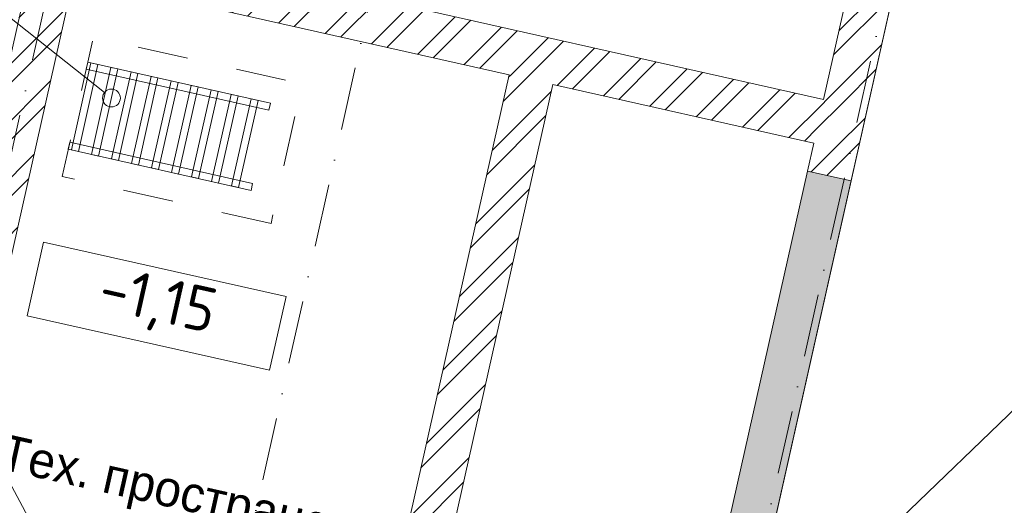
# Model space of a CAD drawing. Header units: millimetres. Extents: x -7218036 to -6936053, y 6003644 to 6210136.
# Tile 65 of 65: x -7195219 to -7189701, y 6149836 to 6152555. Entities that reach past the tile are written whole.
import ezdxf
from ezdxf.enums import TextEntityAlignment as Align

# ---------------------------------------------------------------- set-up
doc = ezdxf.new("R2010")
doc.units = ezdxf.units.MM
doc.header["$MEASUREMENT"] = 0
doc.linetypes.add('Штриховая', pattern=[564.444447, 282.222223, -282.222223])
doc.linetypes.add('Штрихпунктирная', pattern=[670.277762, 352.777767, -176.388884, 0, -141.111112])
for name, color, linetype, lineweight in [('0_Ном._пера__1', 7, 'Continuous', 0), ('0_Ном._пера__120', 7, 'Continuous', 0), ('АР-Лотки_Ном._пера__120', 7, 'Continuous', 0), ('АР-Отметки высот_новые.АР_Ном._пера__120', 7, 'Continuous', 0), ('АР-Стены_внешние_.АР_Ном._пера__1', 7, 'Continuous', 0), ('АР-Стены_внутренние_пилоны.АР_Ном._пера__1', 7, 'Continuous', 5), ('АР-Стены_Перегородки_межквартирные_200.АР_Ном._пера__1', 7, 'Continuous', 0), ('АР-Чертеж-Оси_Осевые размеры.АР_Ном._пера__120', 7, 'Continuous', 0), ('ИОС-Шахты и отверстия.АР_Ном._пера__1', 7, 'Continuous', 0)]:
    doc.layers.add(name, color=color, linetype=linetype, lineweight=lineweight)
for name, color, linetype in [('S - автостоянка.АР', 7, 'Continuous'), ('АР-Стены_внешние_.АР', 7, 'Continuous'), ('АР-Стены_внутренние_пилоны.АР', 7, 'Continuous'), ('АР-Стены_Перегородки_межквартирные_200.АР', 7, 'Continuous'), ('АР-Чертеж-Оси_Осевые размеры.АР', 7, 'Continuous')]:
    doc.layers.add(name, color=color, linetype=linetype)
doc.styles.add('РЎР“Р•РќР•Р\xa0РР\xa0_РЎРўРР›Р¬_1', font='GOST_Common.ttf')
doc.styles.add('РЎР“Р•РќР•Р\xa0РР\xa0_РЎРўРР›Р¬_3', font='GOTHIC.TTF')
pattern_1 = [(45, (-6566190.34, 6562677.8), (-159.099026, 159.099026), []), (45, (-6566243.37, 6562730.83), (-159.099026, 159.099026), [])]

# ---------------------------------------------------------------- blocks, each defined once
blk = doc.blocks.new('Стена_139_2', base_point=(-7190619.2, 6151958.2))
at = {"layer": 'АР-Стены_внешние_.АР', "linetype": 'Continuous', "lineweight": 0, "true_color": 0x000000}
h = blk.add_hatch(dxfattribs=at)
h.set_pattern_fill('Кирпич_01_0002', color=18, style=0, pattern_type=2)
h.set_pattern_definition(pattern_1)
h.paths.add_polyline_path([(-7190768.5, 6151863.6), (-7190469.8, 6152052.7), (-7190713.7, 6152107.5)])
h = blk.add_hatch(dxfattribs=at)
h.set_pattern_fill('Кирпич_01_0002', color=18, style=0, pattern_type=2)
h.set_pattern_definition(pattern_1)
h.paths.add_polyline_path([(-7190768.5, 6151863.6), (-7190524.6, 6151808.8), (-7190469.8, 6152052.7)])
h = blk.add_hatch(dxfattribs=at)
h.set_pattern_fill('Кирпич_01_0002', color=18, style=0, pattern_type=2)
h.set_pattern_definition(pattern_1)
h.paths.add_polyline_path([(-7190768.5, 6151863.6), (-7190803.7, 6151707), (-7190559.8, 6151652.2), (-7190524.6, 6151808.8)])
at = {"layer": 'АР-Стены_внешние_.АР_Ном._пера__1', "color": 7, "linetype": 'Continuous', "lineweight": 5, "flags": 128}
for points in [[(-7190559.8, 6151652.2), (-7190469.8, 6152052.7)], [(-7190768.5, 6151863.6), (-7190803.7, 6151707)], [(-7190559.8, 6151652.2), (-7190803.7, 6151707)]]:
    blk.add_lwpolyline(points, dxfattribs=at)
blk = doc.blocks.new('Стена_419_2', base_point=(-7190619.2, 6151958.2))
at = {"layer": 'АР-Стены_Перегородки_межквартирные_200.АР', "linetype": 'Continuous', "lineweight": 0, "true_color": 0x000000}
h = blk.add_hatch(dxfattribs=at)
h.set_pattern_fill('Кирпич_01_0002', color=18, style=0, pattern_type=2)
h.set_pattern_definition(pattern_1)
h.paths.add_polyline_path([(-7190713.7, 6152107.5), (-7196309.1, 6153364.2), (-7196363.9, 6153120.3), (-7190768.5, 6151863.6)])
at = {"layer": 'АР-Стены_Перегородки_межквартирные_200.АР_Ном._пера__1', "color": 7, "linetype": 'Continuous', "lineweight": 5, "flags": 128}
for points in [[(-7190713.7, 6152107.5), (-7196309.1, 6153364.2)], [(-7194915.2, 6152794.9), (-7192476, 6152247.1)], [(-7192232.1, 6152192.3), (-7190768.5, 6151863.6)]]:
    blk.add_lwpolyline(points, dxfattribs=at)
blk = doc.blocks.new('Стена_431_2', base_point=(-7193192.2, 6148487.9))
at = {"layer": 'АР-Стены_Перегородки_межквартирные_200.АР', "linetype": 'Continuous', "lineweight": 0, "true_color": 0x000000}
h = blk.add_hatch(dxfattribs=at)
h.set_pattern_fill('Кирпич_01_0002', color=18, style=0, pattern_type=2)
h.set_pattern_definition(pattern_1)
h.paths.add_polyline_path([(-7193042.8, 6148582.4), (-7192232.1, 6152192.3), (-7192476, 6152247.1), (-7193286.8, 6148637.2)])
at = {"layer": 'АР-Стены_Перегородки_межквартирные_200.АР_Ном._пера__1', "color": 7, "linetype": 'Continuous', "lineweight": 5, "flags": 128}
for points in [[(-7192476, 6152247.1), (-7193286.8, 6148637.2)], [(-7193042.8, 6148582.4), (-7192232.1, 6152192.3)]]:
    blk.add_lwpolyline(points, dxfattribs=at)
blk = doc.blocks.new('Стена_432_2', base_point=(-7195875.3, 6149090.5))
at = {"layer": 'АР-Стены_Перегородки_межквартирные_200.АР', "linetype": 'Continuous', "lineweight": 0, "true_color": 0x000000}
h = blk.add_hatch(dxfattribs=at)
h.set_pattern_fill('Кирпич_01_0002', color=18, style=0, pattern_type=2)
h.set_pattern_definition(pattern_1)
h.paths.add_polyline_path([(-7195726, 6149185.1), (-7194915.2, 6152794.9), (-7195159.2, 6152849.7), (-7195969.9, 6149239.8)])
at = {"layer": 'АР-Стены_Перегородки_межквартирные_200.АР_Ном._пера__1', "color": 7, "linetype": 'Continuous', "lineweight": 5, "flags": 128}
for points in [[(-7195159.2, 6152849.7), (-7195969.9, 6149239.8)], [(-7195726, 6149185.1), (-7194915.2, 6152794.9)]]:
    blk.add_lwpolyline(points, dxfattribs=at)
blk = doc.blocks.new('Стена_434_2', base_point=(-7189506, 6156914.5))
at = {"layer": 'АР-Стены_внешние_.АР', "linetype": 'Continuous', "lineweight": 0, "true_color": 0x000000}
h = blk.add_hatch(dxfattribs=at)
h.set_pattern_fill('Кирпич_01_0002', color=18, style=0, pattern_type=2)
h.set_pattern_definition(pattern_1)
h.paths.add_polyline_path([(-7189628, 6156941.9), (-7190713.7, 6152107.5), (-7190469.8, 6152052.7), (-7189384.1, 6156887.1)])
at = {"layer": 'АР-Стены_внешние_.АР_Ном._пера__1', "color": 7, "linetype": 'Continuous', "lineweight": 5, "flags": 128}
for points in [[(-7189628, 6156941.9), (-7190713.7, 6152107.5)], [(-7189384.1, 6156887.1), (-7189628, 6156941.9)], [(-7190469.8, 6152052.7), (-7189384.1, 6156887.1)]]:
    blk.add_lwpolyline(points, dxfattribs=at)
blk = doc.blocks.new('Линия_7_2', base_point=(-7197705.8, 6154489))
at = {"layer": '0_Ном._пера__120', "color": 7, "linetype": 'Continuous', "lineweight": 5}
blk.add_line((-7197705.8, 6154489), (-7194744.1, 6152147.2), dxfattribs=at)
at = {"layer": '0_Ном._пера__120', "color": 7, "linetype": 'Continuous', "lineweight": 0}
blk.add_circle((-7194704.9, 6152116.2), 50, dxfattribs=at)
blk = doc.blocks.new('Линия_9_2', base_point=(-7197705.8, 6154489))
at = {"layer": '0_Ном._пера__120', "color": 7, "linetype": 'Continuous', "lineweight": 5}
blk.add_line((-7197705.8, 6154489), (-7193975.6, 6147544.7), dxfattribs=at)
at = {"layer": '0_Ном._пера__120', "color": 7, "linetype": 'Continuous', "lineweight": 0}
blk.add_circle((-7193951.9, 6147500.6), 50, dxfattribs=at)
blk = doc.blocks.new('Стена_445_2', base_point=(-7193607.1, 6138654.8))
at = {"layer": 'АР-Стены_внутренние_пилоны.АР', "linetype": 'Continuous', "lineweight": 0, "true_color": 0x000000}
h = blk.add_hatch(dxfattribs=at)
h.set_pattern_fill('Железобетон__project__0002', color=18, style=0, pattern_type=2)
h.set_pattern_definition([(45, (-6566190.34, 6562677.8), (-84.852814, 84.852814), []), (45, (-6566232.77, 6562720.22), (-84.852814, 84.852814), [90, -30, 0, -30])])
h.paths.add_polyline_path([(-7193452.2, 6138773.8), (-7190559.8, 6151652.2), (-7190803.7, 6151707), (-7193696.2, 6138828.6)])
at = {"layer": 'АР-Стены_внутренние_пилоны.АР_Ном._пера__1', "color": 7, "linetype": 'Continuous', "lineweight": 5, "flags": 128}
for points in [[(-7190803.7, 6151707), (-7193696.2, 6138828.6)], [(-7190559.8, 6151652.2), (-7190803.7, 6151707)], [(-7193452.2, 6138773.8), (-7190559.8, 6151652.2)]]:
    blk.add_lwpolyline(points, dxfattribs=at)
blk = doc.blocks.new('Стандартный Маркер Сетки[290]_2', base_point=(-7179800.8, 6199738.6))
at = {"layer": 'АР-Чертеж-Оси_Осевые размеры.АР_Ном._пера__120', "color": 7, "linetype": 'Штрихпунктирная', "lineweight": 0}
blk.add_line((-7180020, 6198762.9), (-7194792, 6132990.9), dxfattribs=at)
at = {"layer": 'АР-Чертеж-Оси_Осевые размеры.АР_Ном._пера__120', "color": 7, "lineweight": 0, "style": 'РЎР“Р•РќР•Р\xa0РР\xa0_РЎРўРР›Р¬_3'}
blk.add_attdef('AC_MarkerText_1', text='', height=350, rotation=347.3417, dxfattribs=at).set_placement((-7195050.8, 6131708.4), align=Align.TOP_CENTER)
blk = doc.blocks.new('Стандартный Маркер Сетки[291]_2', base_point=(-7182542.5, 6200354.4))
at = {"layer": 'АР-Чертеж-Оси_Осевые размеры.АР_Ном._пера__120', "color": 7, "linetype": 'Штрихпунктирная', "lineweight": 0}
blk.add_line((-7182761.7, 6199378.7), (-7197533.7, 6133606.7), dxfattribs=at)
at = {"layer": 'АР-Чертеж-Оси_Осевые размеры.АР_Ном._пера__120', "color": 7, "lineweight": 0, "style": 'РЎР“Р•РќР•Р\xa0РР\xa0_РЎРўРР›Р¬_3'}
blk.add_attdef('AC_MarkerText_1', text='', height=350, rotation=347.3417, dxfattribs=at).set_placement((-7197792.5, 6132324.2), align=Align.TOP_CENTER)
blk = doc.blocks.new('Стандартный Маркер Сетки[292]_2', base_point=(-7184274.4, 6200743.3))
at = {"layer": 'АР-Чертеж-Оси_Осевые размеры.АР_Ном._пера__120', "color": 7, "linetype": 'Штрихпунктирная', "lineweight": 0}
blk.add_line((-7184493.5, 6199767.6), (-7199265.6, 6133995.6), dxfattribs=at)
at = {"layer": 'АР-Чертеж-Оси_Осевые размеры.АР_Ном._пера__120', "color": 7, "lineweight": 0, "style": 'РЎР“Р•РќР•Р\xa0РР\xa0_РЎРўРР›Р¬_3'}
blk.add_attdef('AC_MarkerText_1', text='', height=350, rotation=347.3417, dxfattribs=at).set_placement((-7199524.3, 6132713.2), align=Align.TOP_CENTER)

msp = doc.modelspace()

# ---------------------------------------------------------------- linework, layer by layer
at = {"layer": 'S - автостоянка.АР', "color": 254, "linetype": 'Continuous', "lineweight": 0, "true_color": 0xd6d6d6, "flags": 128}
msp.add_lwpolyline([(-7183495.6, 6171537.6), (-7186771.6, 6156917.4), (-7186771.4, 6156917.4), (-7186859, 6156527.1), (-7188030.7, 6156790.3), (-7188979.3, 6157003.3), (-7189022.1, 6156812.8), (-7189383.3, 6156893.9), (-7191078.3, 6149343.8), (-7183536.7, 6147650), (-7182586.4, 6151881.4), (-7179272.2, 6151137.1)], dxfattribs=at)
at = {"layer": 'АР-Лотки_Ном._пера__120', "color": 7, "linetype": 'Continuous', "lineweight": 0}
msp.add_line((-7191178.2, 6148898.9), (-7185110.6, 6154740.2), dxfattribs=at)
at = {"layer": 'АР-Отметки высот_новые.АР_Ном._пера__120', "color": 7, "linetype": 'Continuous', "lineweight": 0, "flags": 128}
msp.add_lwpolyline([(-7195084.7, 6151310.1), (-7193725.4, 6151004.8), (-7193818.2, 6150591.6), (-7195177.5, 6150896.9)], close=True, dxfattribs=at)
at = {"layer": 'ИОС-Шахты и отверстия.АР_Ном._пера__1', "color": 7, "linetype": 'Штриховая', "lineweight": 0, "flags": 128}
msp.add_lwpolyline([(-7193810.5, 6151414.3), (-7194981.3, 6151677.2), (-7194806, 6152457.8), (-7193635.2, 6152194.8)], close=True, dxfattribs=at)
at = {"layer": 'ИОС-Шахты и отверстия.АР_Ном._пера__1', "color": 7, "linetype": 'Continuous', "lineweight": 15}
for points in [[(-7194780.5, 6152304.5), (-7194890.1, 6151816.6), (-7194929.1, 6151825.4), (-7194819.5, 6152313.3)], [(-7194846.3, 6152278.3), (-7194837.6, 6152317.3), (-7193813.1, 6152087.2), (-7193821.8, 6152048.2)], [(-7194668.3, 6152279.3), (-7194777.9, 6151791.4), (-7194816.9, 6151800.2), (-7194707.3, 6152288.1)], [(-7194556.1, 6152254.1), (-7194665.7, 6151766.2), (-7194704.7, 6151775), (-7194595.1, 6152262.8)], [(-7194443.9, 6152228.9), (-7194553.5, 6151741), (-7194592.5, 6151749.8), (-7194482.9, 6152237.6)], [(-7194331.7, 6152203.7), (-7194441.3, 6151715.8), (-7194480.3, 6151724.6), (-7194370.7, 6152212.4)], [(-7194219.5, 6152178.5), (-7194329, 6151690.6), (-7194368.1, 6151699.4), (-7194258.5, 6152187.2)], [(-7194107.3, 6152153.3), (-7194216.8, 6151665.4), (-7194255.9, 6151674.2), (-7194146.3, 6152162)], [(-7193995.1, 6152128.1), (-7194104.6, 6151640.2), (-7194143.7, 6151649), (-7194034.1, 6152136.8)], [(-7193882.9, 6152102.9), (-7193992.4, 6151615), (-7194031.5, 6151623.8), (-7193921.9, 6152111.6)], [(-7194947.1, 6151829.5), (-7194938.4, 6151868.5), (-7193913.9, 6151638.4), (-7193922.6, 6151599.4)]]:
    msp.add_lwpolyline(points, close=True, dxfattribs=at)

# ---------------------------------------------------------------- block references
at = {"color": 7, "linetype": 'Continuous', "lineweight": 5}
for name in ['Линия_7_2', 'Линия_9_2']:
    msp.add_blockref(name, (-7197705.8, 6154489), dxfattribs=at)
at = {"layer": 'АР-Стены_внешние_.АР', "color": 7, "lineweight": 0}
for name, p in [('Стена_434_2', (-7189506, 6156914.5)), ('Стена_139_2', (-7190619.2, 6151958.2))]:
    msp.add_blockref(name, p, dxfattribs=at)
at = {"layer": 'АР-Стены_внутренние_пилоны.АР', "color": 7, "lineweight": 0}
msp.add_blockref('Стена_445_2', (-7193607.1, 6138654.8), dxfattribs=at)
at = {"layer": 'АР-Стены_Перегородки_межквартирные_200.АР', "color": 7, "lineweight": 0}
for name, p in [('Стена_419_2', (-7190619.2, 6151958.2)), ('Стена_432_2', (-7195875.3, 6149090.5)), ('Стена_431_2', (-7193192.2, 6148487.9))]:
    msp.add_blockref(name, p, dxfattribs=at)
at = {"layer": 'АР-Чертеж-Оси_Осевые размеры.АР', "color": 8, "linetype": 'Continuous', "lineweight": 15}
for name, p in [('Стандартный Маркер Сетки[292]_2', (-7184274.4, 6200743.3)), ('Стандартный Маркер Сетки[291]_2', (-7182542.5, 6200354.4)), ('Стандартный Маркер Сетки[290]_2', (-7179800.8, 6199738.6))]:
    msp.add_blockref(name, p, dxfattribs=at)

# ---------------------------------------------------------------- texts
at = {"layer": '0_Ном._пера__1', "color": 7, "linetype": 'Continuous', "lineweight": 0, "insert": (-7194215.3, 6149860.1), "char_height": 200, "width": 2347.899, "attachment_point": 5, "rotation": 347.3417, "line_spacing_factor": 0.979029, "style": 'РЎР“Р•РќР•Р\xa0РР\xa0_РЎРўРР›Р¬_3'}
msp.add_mtext('\\A1;{\\pqc;\\fCentury Gothic|b0|i0|c204|p0;\\W1.000000;Тех. пространство}', dxfattribs=at)
at = {"layer": 'АР-Отметки высот_новые.АР_Ном._пера__120', "color": 7, "linetype": 'Continuous', "lineweight": 0, "insert": (-7194448.6, 6150963.3), "char_height": 250, "attachment_point": 5, "rotation": 347.3417, "style": 'РЎР“Р•РќР•Р\xa0РР\xa0_РЎРўРР›Р¬_1'}
msp.add_mtext('\\A1;{\\pqc;\\fGOST Common|b0|i0|c204|p0;\\W1.000000;-\\fGOST Common|b0|i0|c204|p0;\\W1.000000;1\\fGOST Common|b0|i0|c204|p0;\\W1.000000;,\\fGOST Common|b0|i0|c204|p0;\\W1.000000;15}', dxfattribs=at)

doc.saveas('drawing.dxf')
